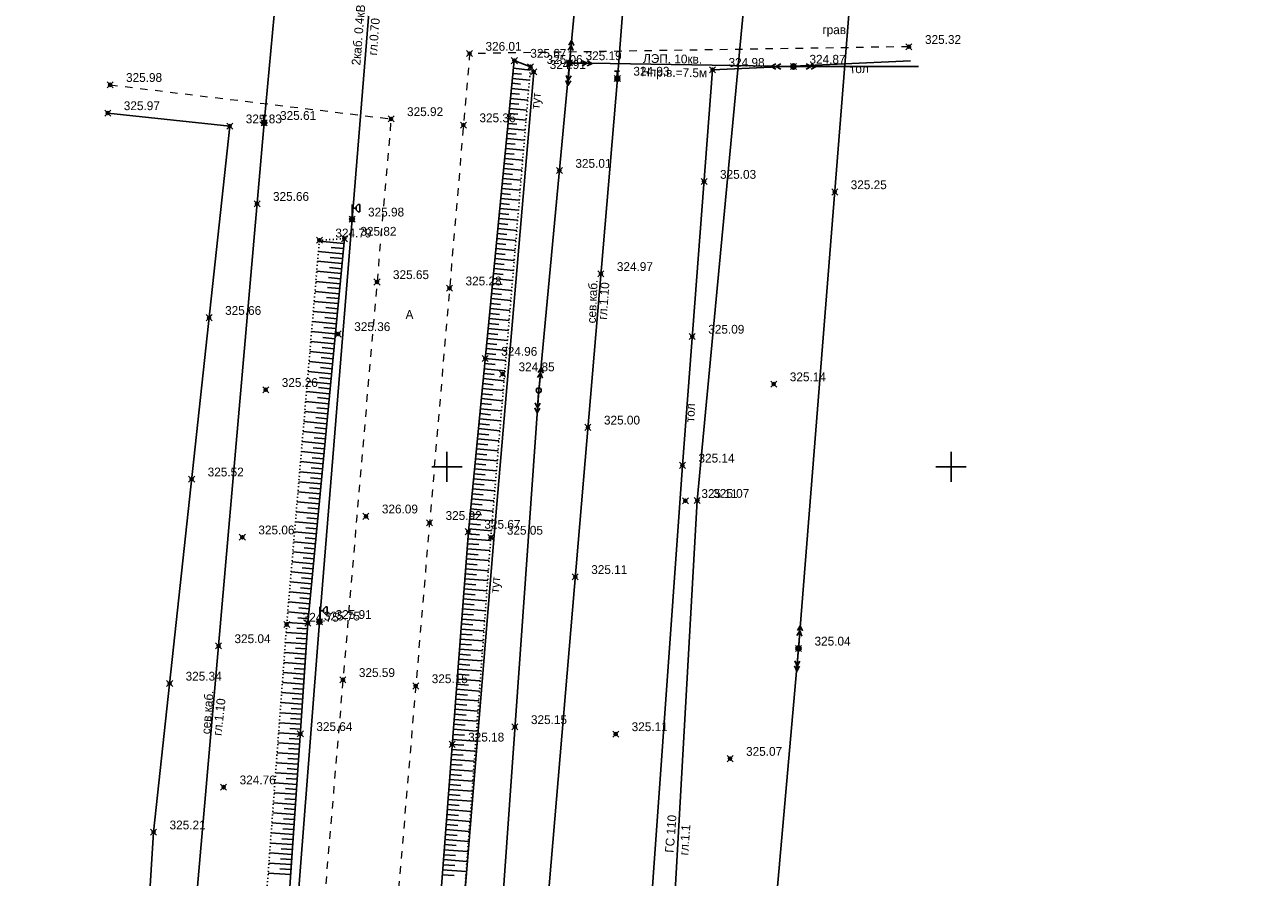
# Model space of a CAD drawing. Header units: metres. Extents: x 703615 to 712205, y 4306166 to 4311183.
# Tile 187 of 256: x 708137 to 708259, y 4308841 to 4308925. Entities that reach past the tile are written whole.
import ezdxf

# ---------------------------------------------------------------- set-up
doc = ezdxf.new("R2010")
doc.units = ezdxf.units.M
doc.header["$LTSCALE"] = 0.5
doc.header["$PDMODE"] = 35
doc.header["$PDSIZE"] = 0.3
for name, pattern in [('Auto_Street_NotBorder_Line_m1', [3, 1.5, -1.5]), ('ДОРОГИ_СТРОЯЩ', [9, 8, -1]), ('Контура низ откосов  Штриховая 0.1-0.5 - - - - - - -', [0.6, 0.1, -0.5])]:
    doc.linetypes.add(name, pattern=pattern)
for name, color, linetype in [('(001) Сетка', 92, 'Continuous'), ('(004) Точки рельефа', 7, 'Continuous'), ('(013) Газ', 30, 'ИК_Газопровод -------г--------'), ('(016) Кабель', 1, 'Continuous'), ('(019) Связь', 3, 'ИК_КАБ_СВЯЗИ'), ('(022) Возд. Линии', 7, 'Continuous'), ('(025) Дорога', 7, 'Continuous'), ('(035) Откосы', 7, 'Continuous'), ('(038) Деревья', 7, 'Continuous'), ('(040) Ограда', 7, 'Continuous')]:
    doc.layers.add(name, color=color, linetype=linetype)
doc.layers.add('AUTO#_ROADS_EXIST_L', color=7, linetype='Continuous', lineweight=15, true_color=0x000000)
doc.styles.add('BM-431', font='txt')
doc.styles.add('D-431', font='txt')
doc.styles.add('S', font='txtwr', dxfattribs={"oblique": 15})
doc.styles.get("Standard").update_dxf_attribs({"font": 'times.ttf'})
doc.linetypes.add('GAZ_VOZDUSH', pattern='A,1,-2,["~",Standard,S=3,R=0,X=-1.5,Y=-1.5],-1,10', length=14)
doc.linetypes.add('ИК_Газопровод -------г--------', pattern='A,9,-0.6,["Г",Standard,S=1.2,R=0,X=0,Y=-0.6],-1.2', length=10.8)
doc.linetypes.add('ИК_КАБ_СВЯЗИ', pattern='A,4,["o",Standard,S=0.5,R=0,X=0,Y=-0.125],4,-2', length=10)
doc.linetypes.add('ИК_Э_КАБ_ВН', pattern='A,8,-2,["<<",Standard,S=1,R=0,X=0,Y=-0.5],8,[">>",Standard,S=1,R=0,X=-1,Y=-0.5],-2', length=20)
doc.linetypes.add('ИК_Э_КАБ_НН', pattern='A,8,-2,["<",Standard,S=1,R=0,X=0,Y=-0.5],8,[">",Standard,S=1,R=0,X=-0.5,Y=-0.5],-2', length=20)
doc.linetypes.add('ОГРАДА_М_1М', pattern='A,2.5,["о",Standard,S=1,R=0,X=0,Y=-0.35],0.5,["0",Standard,S=0.5,R=0,X=-0.3,Y=-0.25],2.5', length=5.5)
doc.linetypes.add('РЯД_ДЕР_ДО4М', pattern='A,0,[133,ltypeshp.shx,S=0.4,R=0,X=0,Y=0],-3', length=3)

# ---------------------------------------------------------------- blocks, each defined once
blk = doc.blocks.new('strela1')
at = {"layer": '(022) Возд. Линии'}
for p, q in [((-2, 0), (-1.5, 0.25)), ((0, 0), (-2, 0)), ((-2, 0), (-1.5, -0.25)), ((-1.5, 0), (-1, 0.25)), ((-1.5, 0), (-1, -0.25))]:
    blk.add_line(p, q, dxfattribs=at)
blk = doc.blocks.new('strela2')
at = {"layer": '(022) Возд. Линии'}
for p, q in [((0, 0), (2, 0)), ((1.5, 0), (1, 0.25)), ((1.5, 0), (1, -0.25)), ((2, 0), (1.5, 0.25)), ((2, 0), (1.5, -0.25))]:
    blk.add_line(p, q, dxfattribs=at)
blk = doc.blocks.new('STOLB')
at = {"layer": '(022) Возд. Линии'}
blk.add_circle((0, 0), 0.25, dxfattribs=at)
blk = doc.blocks.new('*X15')
at = {"color": 0}
for p, q in [((9.5, 5.08), (10.49, 5.08)), ((9.5, 5.07), (10.49, 5.07)), ((9.5, 5.06), (10.49, 5.06)), ((9.5, 5.05), (10.49, 5.05)), ((9.5, 5.04), (10.49, 5.04)), ((9.5, 5.03), (10.49, 5.03)), ((9.5, 5.02), (10.5, 5.02)), ((9.5, 5.01), (10.5, 5.01)), ((9.5, 5), (10.5, 5)), ((9.5, 4.99), (10.5, 4.99)), ((9.5, 4.98), (10.5, 4.98)), ((9.5, 4.97), (10.5, 4.97)), ((9.5, 4.96), (10.49, 4.96)), ((9.5, 4.95), (10.49, 4.95)), ((9.5, 4.94), (10.49, 4.94)), ((9.5, 4.93), (10.49, 4.93)), ((9.5, 4.92), (10.49, 4.92)), ((9.51, 5.12), (10.48, 5.12)), ((9.51, 5.11), (10.48, 5.11)), ((9.51, 5.1), (10.48, 5.1)), ((9.51, 5.09), (10.49, 5.09)), ((9.52, 5.16), (10.47, 5.16)), ((9.52, 5.15), (10.47, 5.15)), ((9.52, 5.14), (10.47, 5.14)), ((9.52, 5.13), (10.48, 5.13)), ((9.53, 5.18), (10.46, 5.18)), ((9.53, 5.17), (10.46, 5.17)), ((9.54, 5.2), (10.45, 5.2)), ((9.54, 5.19), (10.46, 5.19)), ((9.55, 5.22), (10.44, 5.22)), ((9.55, 5.21), (10.45, 5.21)), ((9.56, 5.24), (10.43, 5.24)), ((9.56, 5.23), (10.44, 5.23)), ((9.57, 5.26), (10.42, 5.26)), ((9.57, 5.25), (10.43, 5.25)), ((9.58, 5.27), (10.41, 5.27)), ((9.59, 5.29), (10.4, 5.29)), ((9.59, 5.28), (10.41, 5.28)), ((9.6, 5.3), (10.39, 5.3)), ((9.61, 5.31), (10.38, 5.31)), ((9.62, 5.32), (10.37, 5.32)), ((9.63, 5.33), (10.37, 5.33)), ((9.64, 5.34), (10.36, 5.34)), ((9.65, 5.35), (10.35, 5.35)), ((9.66, 5.36), (10.34, 5.36)), ((9.67, 5.37), (10.32, 5.37)), ((9.68, 5.38), (10.31, 5.38)), ((9.69, 5.39), (10.3, 5.39)), ((9.71, 5.4), (10.29, 5.4)), ((9.72, 5.41), (10.27, 5.41)), ((9.74, 5.42), (10.26, 5.42)), ((9.75, 5.43), (10.24, 5.43)), ((9.77, 5.44), (10.22, 5.44)), ((9.79, 5.45), (10.2, 5.45)), ((9.82, 5.46), (10.18, 5.46)), ((9.85, 5.47), (10.15, 5.47)), ((9.88, 5.48), (10.11, 5.48)), ((9.94, 5.49), (10.05, 5.49)), ((9.5, 4.91), (10.49, 4.91)), ((9.5, 4.9), (10.49, 4.9)), ((9.51, 4.89), (10.49, 4.89)), ((9.51, 4.88), (10.48, 4.88)), ((9.51, 4.87), (10.48, 4.87)), ((9.51, 4.86), (10.48, 4.86)), ((9.52, 4.85), (10.48, 4.85)), ((9.52, 4.84), (10.47, 4.84)), ((9.52, 4.83), (10.47, 4.83)), ((9.53, 4.82), (10.47, 4.82)), ((9.53, 4.81), (10.46, 4.81)), ((9.53, 4.8), (10.46, 4.8)), ((9.54, 4.79), (10.45, 4.79)), ((9.54, 4.78), (10.45, 4.78)), ((9.55, 4.77), (10.44, 4.77)), ((9.55, 4.76), (10.44, 4.76)), ((9.56, 4.75), (10.43, 4.75)), ((9.56, 4.74), (10.43, 4.74)), ((9.57, 4.73), (10.42, 4.73)), ((9.58, 4.72), (10.41, 4.72)), ((9.58, 4.71), (10.41, 4.71)), ((9.59, 4.7), (10.4, 4.7)), ((9.6, 4.69), (10.39, 4.69)), ((9.61, 4.68), (10.39, 4.68)), ((9.61, 4.67), (10.38, 4.67)), ((9.62, 4.66), (10.37, 4.66)), ((9.63, 4.65), (10.36, 4.65)), ((9.64, 4.64), (10.35, 4.64)), ((9.65, 4.63), (10.34, 4.63)), ((9.66, 4.62), (10.33, 4.62)), ((9.67, 4.61), (10.32, 4.61)), ((9.69, 4.6), (10.31, 4.6)), ((9.7, 4.59), (10.29, 4.59)), ((9.71, 4.58), (10.28, 4.58)), ((9.73, 4.57), (10.26, 4.57)), ((9.75, 4.56), (10.25, 4.56)), ((9.76, 4.55), (10.23, 4.55)), ((9.78, 4.54), (10.21, 4.54)), ((9.81, 4.53), (10.18, 4.53)), ((9.83, 4.52), (10.16, 4.52)), ((9.87, 4.51), (10.12, 4.51)), ((9.91, 4.5), (10.08, 4.5))]:
    blk.add_line(p, q, dxfattribs=at)
blk = doc.blocks.new('I01070')
at = {"color": 0}
blk.add_circle((0.05, 0.03), 0.5, dxfattribs=at)
blk.add_blockref('*X15', (-9.95, -4.96), dxfattribs=at)
blk = doc.blocks.new('I0195')
at = {"layer": '(016) Кабель', "color": 0, "linetype": 'ИК_Э_КАБ_ВН'}
for p, q in [((-0.275, 0.74), (0.225, 0.74)), ((-0.025, 0.24), (-0.025, 0.74))]:
    blk.add_line(p, q, dxfattribs=at)
at = {"layer": '(016) Кабель', "color": 0, "linetype": 'ИК_Э_КАБ_ВН', "xscale": 0.5, "yscale": 0.5, "zscale": 0.5}
blk.add_blockref('I01070', (-0.025, -0.01), dxfattribs=at)
blk = doc.blocks.new('U1111')
for p, q in [((0.1, 0.45), (0.1, 2.95)), ((1.28934, 2.95), (0.85, 2.51066)), ((0.85, 2.51066), (0.85, 1.88934)), ((1.6, 2.95), (1.28934, 2.95)), ((1.6, 2.95), (1.6, 1.45)), ((0, 0.05), (0.1, 0.05)), ((0, -0.05), (0, 0.05)), ((0.1, 2.2), (0.85, 2.2)), ((0.1, 0.05), (0.1, -0.05)), ((0.85, 1.88934), (1.28934, 1.45)), ((1.28934, 1.45), (1.6, 1.45)), ((0.1, -0.05), (0, -0.05))]:
    blk.add_line(p, q)
blk.add_lwpolyline([(0.55, 0), (0.3, 0.433013), (-0.2, 0.433013), (-0.45, 0), (-0.2, -0.433013), (0.3, -0.433013)], close=True)
at = {"color": 4, "style": 'S', "oblique": 15}
blk.add_attdef('Z', (1.142936, -1.391276), '', height=2, dxfattribs=at)
blk = doc.blocks.new('Setka')
at = {"layer": '(001) Сетка'}
for p, q in [((0, 1.5), (0, -1.5)), ((-1.5, 0), (1.5, 0))]:
    blk.add_line(p, q, dxfattribs=at)

msp = doc.modelspace()

# ---------------------------------------------------------------- linework, layer by layer
at = {"layer": '(013) Газ', "linetype": 'GAZ_VOZDUSH', "elevation": 325.11, "flags": 128}
msp.add_lwpolyline([(708230.07, 4309915.55), (708237.06, 4309914.63), (708237.8, 4309906.21), (708237.95, 4309892.64), (708271.63, 4309889.79), (708271.63, 4309889.79), (708293.17, 4309888.33), (708284.48, 4309721.93), (708278.28, 4309632.42), (708278.09, 4309626), (708267.1, 4309554.46), (708203.29, 4308878.05), (708188.65, 4308618.68), (708188.65, 4308585.68)], dxfattribs=at)
at = {"layer": '(016) Кабель', "linetype": 'ИК_Э_КАБ_НН', "elevation": 325.95, "flags": 128}
msp.add_lwpolyline([(708148.16, 4308651.7), (708151.5, 4308692.41), (708155.95, 4308744.12), (708160.09, 4308792.08), (708165.82, 4308866.03), (708169.05, 4308905.96), (708172.4, 4308947.61), (708175.76, 4308988.14), (708178.98, 4309025.59), (708182.2, 4309063.2), (708185.81, 4309103.87), (708189.13, 4309144.32), (708192.28, 4309183.21), (708195.86, 4309224.8), (708198.74, 4309260.8), (708202.87, 4309309.74), (708206.45, 4309354.35), (708209.62, 4309392.71), (708214, 4309431.24), (708217.89, 4309470.55), (708222.29, 4309519.97), (708227.65, 4309584.99), (708230.7, 4309620.04), (708233.6, 4309650.66), (708236.61, 4309686.64), (708239.92, 4309725.26), (708242.96, 4309758.87), (708245.88, 4309791.49), (708249.04, 4309830.22), (708251.64, 4309862.09), (708254.55, 4309895.44), (708258.53, 4309939.87), (708262.1, 4309983.75), (708265.01, 4310017.02), (708267.69, 4310050.03), (708270.44, 4310083.37), (708274.29, 4310124.62), (708277.62, 4310164.75), (708280.24, 4310192.85), (708282.13, 4310214.07), (708285.19, 4310249.54), (708287.52, 4310279.26), (708289.72, 4310303.87), (708292.58, 4310337.27), (708295.61, 4310373.42), (708298.17, 4310403.78), (708301.1, 4310436.1), (708303.91, 4310468.22), (708306.25, 4310494.56), (708309.27, 4310529.23), (708312.33, 4310564.7), (708314.66, 4310594.42), (708316.85, 4310619.03), (708319.71, 4310652.44), (708322.75, 4310688.58), (708325.31, 4310718.94), (708328.24, 4310751.26), (708331.05, 4310783.38), (708331.61, 4310789.72), (708333.7, 4310812.99), (708337.04, 4310851.18), (708340.04, 4310884.75)], dxfattribs=at)
at = {"layer": '(019) Связь', "flags": 128}
for points, elevation in [([(708317.15, 4310791), (708301.02, 4310609.69), (708256.74, 4310111.97), (708241.57, 4309932.29), (708189.21, 4309312.33), (708166.33, 4308981.07), (708160.32, 4308915.54), (708146.62, 4308758.23), (708137.03, 4308632.5), (708137.03, 4308632.5), (708137.03, 4308632.5), (708136.9, 4308567.22), (708136.89, 4308563.9)], 324.81), ([(708153.01, 4308571.82), (708156.99, 4308609.51), (708156.99, 4308609.51), (708174.15, 4308666.96), (708174.32, 4308670.73), (708195.36, 4308919.93), (708204.07, 4309029.86), (708218.91, 4309205.25), (708226.16, 4309224.91), (708236.6, 4309425.45), (708237.56, 4309445.94), (708241.53, 4309518.71), (708251.54, 4309611.08), (708253.16, 4309631.29), (708257.43, 4309700.42), (708258.88, 4309712.26), (708269.33, 4309836.62), (708270.39, 4309849.38), (708278.27, 4309932.28), (708280.62, 4309944.7), (708295.32, 4310108.26), (708303.77, 4310173.62), (708303.35, 4310191.01), (708305.19, 4310238.89), (708306.7, 4310249.89), (708308.61, 4310273.09), (708309.89, 4310281.81), (708320.55, 4310401.57), (708321.59, 4310412.94), (708336.89, 4310582.46), (708345.29, 4310694.49), (708346.98, 4310695.56), (708355.08, 4310696.93), (708358.13, 4310696.44)], 325.73)]:
    msp.add_lwpolyline(points, dxfattribs=dict(at, elevation=elevation))
at = {"layer": '(022) Возд. Линии', "flags": 128}
for points, elevation in [([(708173.51, 4308716.07), (708180.43, 4308788.09), (708187.56, 4308888.99), (708190.62, 4308921.47), (708195.78, 4308976.19), (708203.64, 4309069.96), (708211.44, 4309164.29), (708218.6, 4309250.65), (708219.25, 4309256.07), (708222.24, 4309295.89), (708225.83, 4309339.6), (708227.55, 4309406.95), (708237.81, 4309505.38), (708242.3, 4309555.66), (708248.42, 4309625.62), (708247.86, 4309642.82), (708189.32, 4309635.6)], -1.64), ([(708193.11, 4309415.99), (708231.85, 4309412.41), (708252.43, 4309429.3), (708256.6, 4309394.68), (708250.05, 4309317.14), (708243.4, 4309234.8), (708236.64, 4309154.46), (708229.09, 4309058.79), (708221.04, 4308960.49), (708213.33, 4308863.39), (708205.92, 4308779.39), (708198.54, 4308684.64), (708194.36, 4308635.49), (708189.11, 4308573.79)], 325.9), ([(708190.62, 4308921.47), (708212.83, 4308921.12), (708225.24, 4308921.12)], -1.64)]:
    msp.add_lwpolyline(points, dxfattribs=dict(at, elevation=elevation))
at = {"layer": '(035) Откосы'}
for p, q in [((708185.06, 4308920.94, 325.67), (708186.72, 4308920.77, 325.67)), ((708184.92, 4308919.45, 325.67), (708185.76, 4308919.36, 325.67)), ((708184.97, 4308919.94, 325.67), (708186.64, 4308919.78, 325.67)), ((708185.02, 4308920.44, 325.67), (708185.85, 4308920.36, 325.67)), ((708184.82, 4308918.45, 325.67), (708185.67, 4308918.37, 325.67)), ((708184.87, 4308918.95, 325.67), (708186.56, 4308918.78, 325.67)), ((708184.73, 4308917.46, 325.67), (708185.58, 4308917.38, 325.67)), ((708184.77, 4308917.96, 325.67), (708186.47, 4308917.79, 325.67)), ((708184.58, 4308915.97, 325.67), (708186.31, 4308915.8, 325.67)), ((708184.63, 4308916.47, 325.67), (708185.49, 4308916.38, 325.67)), ((708184.68, 4308916.96, 325.67), (708186.39, 4308916.8, 325.67)), ((708184.48, 4308914.98, 325.67), (708186.22, 4308914.81, 325.67)), ((708184.53, 4308915.47, 325.67), (708185.4, 4308915.39, 325.67)), ((708184.34, 4308913.49, 325.67), (708185.22, 4308913.4, 325.67)), ((708184.39, 4308913.98, 325.67), (708186.14, 4308913.81, 325.67)), ((708184.43, 4308914.48, 325.67), (708185.31, 4308914.4, 325.67)), ((708184.24, 4308912.49, 325.67), (708185.13, 4308912.41, 325.67)), ((708184.29, 4308912.99, 325.67), (708186.05, 4308912.82, 325.67)), ((708184.1, 4308911.01, 325.67), (708185.89, 4308910.83, 325.67)), ((708184.14, 4308911.5, 325.67), (708185.04, 4308911.41, 325.67)), ((708184.19, 4308912, 325.67), (708185.97, 4308911.82, 325.67)), ((708184, 4308910.01, 325.67), (708185.8, 4308909.84, 325.67)), ((708184.05, 4308910.51, 325.67), (708184.95, 4308910.42, 325.67)), ((708183.85, 4308908.52, 325.67), (708184.76, 4308908.43, 325.67)), ((708183.9, 4308909.02, 325.67), (708185.72, 4308908.84, 325.67)), ((708183.95, 4308909.52, 325.67), (708184.86, 4308909.43, 325.67)), ((708183.76, 4308907.53, 325.67), (708184.67, 4308907.44, 325.67)), ((708183.8, 4308908.03, 325.67), (708185.63, 4308907.85, 325.67)), ((708183.61, 4308906.04, 325.67), (708185.47, 4308905.86, 325.67)), ((708183.66, 4308906.54, 325.67), (708184.58, 4308906.45, 325.67)), ((708183.71, 4308907.03, 325.67), (708185.55, 4308906.85, 325.67)), ((708183.51, 4308905.05, 325.67), (708185.38, 4308904.86, 325.67)), ((708183.56, 4308905.54, 325.67), (708184.49, 4308905.45, 325.67)), ((708165.79, 4308903.78), (708168.23, 4308903.55)), ((708183.37, 4308903.56, 325.67), (708184.31, 4308903.47, 325.67)), ((708183.42, 4308904.05, 325.67), (708185.3, 4308903.87, 325.67)), ((708183.47, 4308904.55, 325.67), (708184.4, 4308904.46, 325.67)), ((708165.71, 4308902.78), (708168.14, 4308902.55)), ((708166.97, 4308903.16), (708168.19, 4308903.05)), ((708183.27, 4308902.56, 325.67), (708184.22, 4308902.47, 325.67)), ((708183.32, 4308903.06, 325.67), (708185.22, 4308902.88, 325.67)), ((708165.62, 4308901.79), (708168.04, 4308901.56)), ((708166.79, 4308901.18), (708168, 4308901.06)), ((708166.88, 4308902.17), (708168.09, 4308902.06)), ((708183.13, 4308901.07, 325.67), (708185.05, 4308900.89, 325.67)), ((708183.17, 4308901.57, 325.67), (708184.13, 4308901.48, 325.67)), ((708183.22, 4308902.07, 325.67), (708185.13, 4308901.88, 325.67)), ((708165.45, 4308899.8), (708167.86, 4308899.57)), ((708165.54, 4308900.8), (708167.95, 4308900.57)), ((708166.7, 4308900.18), (708167.9, 4308900.07)), ((708183.03, 4308900.08, 325.67), (708184.96, 4308899.89, 325.67)), ((708183.08, 4308900.58, 325.67), (708184.04, 4308900.48, 325.67)), ((708165.37, 4308898.81), (708167.76, 4308898.58)), ((708166.61, 4308899.19), (708167.81, 4308899.08)), ((708182.88, 4308898.59, 325.67), (708183.86, 4308898.5, 325.67)), ((708182.93, 4308899.09, 325.67), (708184.88, 4308898.9, 325.67)), ((708182.98, 4308899.59, 325.67), (708183.95, 4308899.49, 325.67)), ((708165.28, 4308897.81), (708167.67, 4308897.59)), ((708166.52, 4308898.2), (708167.72, 4308898.09)), ((708182.79, 4308897.6, 325.67), (708183.77, 4308897.5, 325.67)), ((708182.84, 4308898.1, 325.67), (708184.8, 4308897.9, 325.67)), ((708165.2, 4308896.82), (708167.57, 4308896.6)), ((708166.34, 4308896.21), (708167.53, 4308896.1)), ((708166.43, 4308897.21), (708167.62, 4308897.09)), ((708182.64, 4308896.11, 325.67), (708184.63, 4308895.92, 325.67)), ((708182.69, 4308896.61, 325.67), (708183.68, 4308896.51, 325.67)), ((708182.74, 4308897.1, 325.67), (708184.71, 4308896.91, 325.67)), ((708165.12, 4308895.83), (708167.48, 4308895.6)), ((708166.25, 4308895.22), (708167.43, 4308895.11)), ((708182.55, 4308895.12, 325.67), (708184.55, 4308894.92, 325.67)), ((708182.59, 4308895.61, 325.67), (708183.59, 4308895.52, 325.67)), ((708164.95, 4308893.84), (708167.29, 4308893.62)), ((708165.03, 4308894.83), (708167.39, 4308894.61)), ((708166.16, 4308894.23), (708167.34, 4308894.11)), ((708182.4, 4308893.63, 325.67), (708183.41, 4308893.53, 325.67)), ((708182.45, 4308894.12, 325.67), (708184.46, 4308893.93, 325.67)), ((708182.5, 4308894.62, 325.67), (708183.5, 4308894.52, 325.67)), ((708164.86, 4308892.85), (708167.2, 4308892.62)), ((708166.08, 4308893.23), (708167.25, 4308893.12)), ((708182.3, 4308892.63, 325.67), (708183.32, 4308892.54, 325.67)), ((708182.35, 4308893.13, 325.67), (708184.38, 4308892.93, 325.67)), ((708164.78, 4308891.85), (708167.1, 4308891.63)), ((708165.9, 4308891.25), (708167.06, 4308891.14)), ((708165.99, 4308892.24), (708167.15, 4308892.13)), ((708182.21, 4308891.64, 325.67), (708183.23, 4308891.54, 325.67)), ((708182.25, 4308892.14, 325.67), (708184.29, 4308891.94, 325.67)), ((708164.69, 4308890.86), (708167.01, 4308890.64)), ((708165.81, 4308890.25), (708166.96, 4308890.14)), ((708182.06, 4308890.15, 325.67), (708184.13, 4308889.95, 325.67)), ((708182.11, 4308890.65, 325.67), (708183.14, 4308890.55, 325.67)), ((708182.16, 4308891.14, 325.67), (708184.21, 4308890.94, 325.67)), ((708164.53, 4308888.87), (708166.82, 4308888.65)), ((708164.61, 4308889.86), (708166.92, 4308889.65)), ((708165.72, 4308889.26), (708166.87, 4308889.15)), ((708181.96, 4308889.16, 325.67), (708184.04, 4308888.96, 325.67)), ((708182.01, 4308889.66, 325.67), (708183.05, 4308889.55, 325.67)), ((708164.44, 4308887.88), (708166.73, 4308887.66)), ((708165.63, 4308888.27), (708166.78, 4308888.16)), ((708181.82, 4308887.67, 325.67), (708182.87, 4308887.57, 325.67)), ((708181.87, 4308888.17, 325.67), (708183.96, 4308887.96, 325.67)), ((708181.92, 4308888.66, 325.67), (708182.96, 4308888.56, 325.67)), ((708164.36, 4308886.88), (708166.63, 4308886.67)), ((708165.45, 4308886.28), (708166.59, 4308886.17)), ((708165.54, 4308887.27), (708166.68, 4308887.16)), ((708181.72, 4308886.68, 325.67), (708182.78, 4308886.57, 325.67)), ((708181.77, 4308887.17, 325.67), (708183.87, 4308886.97, 325.67)), ((708164.27, 4308885.89), (708166.54, 4308885.68)), ((708165.36, 4308885.29), (708166.49, 4308885.18)), ((708181.58, 4308885.19, 325.67), (708183.71, 4308884.98, 325.67)), ((708181.62, 4308885.68, 325.67), (708182.69, 4308885.58, 325.67)), ((708181.67, 4308886.18, 325.67), (708183.79, 4308885.97, 325.67)), ((708164.1, 4308883.9), (708166.35, 4308883.69)), ((708164.19, 4308884.9), (708166.45, 4308884.68)), ((708165.27, 4308884.29), (708166.4, 4308884.19)), ((708181.48, 4308884.19, 325.67), (708183.62, 4308883.98, 325.67)), ((708181.53, 4308884.69, 325.67), (708182.6, 4308884.59, 325.67)), ((708164.02, 4308882.91), (708166.26, 4308882.7)), ((708165.18, 4308883.3), (708166.3, 4308883.19)), ((708181.33, 4308882.7, 325.67), (708182.42, 4308882.6, 325.67)), ((708181.38, 4308883.2, 325.67), (708183.54, 4308882.99, 325.67)), ((708181.43, 4308883.7, 325.67), (708182.51, 4308883.59, 325.67)), ((708163.93, 4308881.92), (708166.16, 4308881.7)), ((708165.09, 4308882.31), (708166.21, 4308882.2)), ((708181.24, 4308881.71, 325.67), (708182.33, 4308881.6, 325.67)), ((708181.29, 4308882.21, 325.67), (708183.46, 4308882, 325.67)), ((708163.85, 4308880.92), (708166.07, 4308880.71)), ((708164.92, 4308880.32), (708166.02, 4308880.21)), ((708165, 4308881.31), (708166.12, 4308881.21)), ((708181.09, 4308880.22, 325.67), (708183.29, 4308880.01, 325.67)), ((708181.14, 4308880.72, 325.67), (708182.24, 4308880.61, 325.67)), ((708181.19, 4308881.21, 325.67), (708183.37, 4308881, 325.67)), ((708163.68, 4308878.93), (708165.88, 4308878.73)), ((708163.77, 4308879.93), (708165.98, 4308879.72)), ((708164.83, 4308879.33), (708165.93, 4308879.22)), ((708181, 4308879.23, 325.67), (708183.2, 4308879.01, 325.67)), ((708181.04, 4308879.73, 325.67), (708182.14, 4308879.62, 325.67)), ((708163.6, 4308877.94), (708165.79, 4308877.73)), ((708164.74, 4308878.33), (708165.83, 4308878.23)), ((708180.85, 4308877.74, 325.67), (708181.96, 4308877.63, 325.67)), ((708180.9, 4308878.24, 325.67), (708183.12, 4308878.02, 325.67)), ((708180.95, 4308878.73, 325.67), (708182.05, 4308878.62, 325.67)), ((708163.51, 4308876.95), (708165.69, 4308876.74)), ((708164.65, 4308877.34), (708165.74, 4308877.24)), ((708180.75, 4308876.75, 325.67), (708181.87, 4308876.64, 325.67)), ((708180.8, 4308877.24, 325.67), (708183.04, 4308877.02, 325.67)), ((708163.43, 4308875.95), (708165.6, 4308875.75)), ((708164.47, 4308875.35), (708165.55, 4308875.25)), ((708164.56, 4308876.35), (708165.65, 4308876.24)), ((708180.61, 4308875.26, 325.67), (708182.87, 4308875.04, 325.67)), ((708180.66, 4308875.75, 325.67), (708181.78, 4308875.64, 325.67)), ((708180.7, 4308876.25, 325.67), (708182.95, 4308876.03, 325.67)), ((708163.34, 4308874.96), (708165.51, 4308874.75)), ((708164.38, 4308874.36), (708165.46, 4308874.26)), ((708180.53, 4308874.26, 325.67), (708182.79, 4308874.09, 325.67)), ((708180.56, 4308874.76, 325.67), (708181.7, 4308874.67, 325.67)), ((708163.18, 4308872.97), (708165.32, 4308872.77)), ((708163.26, 4308873.97), (708165.41, 4308873.76)), ((708164.29, 4308873.37), (708165.36, 4308873.27)), ((708180.41, 4308872.77, 325.67), (708181.55, 4308872.68, 325.67)), ((708180.45, 4308873.27, 325.67), (708182.72, 4308873.09, 325.67)), ((708180.49, 4308873.76, 325.67), (708181.62, 4308873.68, 325.67)), ((708163.09, 4308871.98), (708165.22, 4308871.78)), ((708164.2, 4308872.37), (708165.27, 4308872.27)), ((708180.34, 4308871.77, 325.67), (708181.47, 4308871.69, 325.67)), ((708180.37, 4308872.27, 325.67), (708182.65, 4308872.1, 325.67)), ((708163.01, 4308870.98), (708165.13, 4308870.78)), ((708164.02, 4308870.39), (708165.08, 4308870.29)), ((708164.11, 4308871.38), (708165.18, 4308871.28)), ((708180.22, 4308870.28, 325.67), (708182.5, 4308870.11, 325.67)), ((708180.26, 4308870.78, 325.67), (708181.4, 4308870.69, 325.67)), ((708180.3, 4308871.28, 325.67), (708182.57, 4308871.1, 325.67)), ((708162.92, 4308869.99), (708165.04, 4308869.79)), ((708163.93, 4308869.39), (708164.99, 4308869.29)), ((708180.15, 4308869.29, 325.67), (708182.42, 4308869.11, 325.67)), ((708180.18, 4308869.79, 325.67), (708181.32, 4308869.7, 325.67)), ((708162.75, 4308868), (708164.85, 4308867.8)), ((708162.84, 4308869), (708164.94, 4308868.8)), ((708163.85, 4308868.4), (708164.89, 4308868.3)), ((708180.07, 4308868.29, 325.67), (708182.35, 4308868.12, 325.67)), ((708180.11, 4308868.79, 325.67), (708181.25, 4308868.7, 325.67)), ((708162.67, 4308867.01), (708164.75, 4308866.81)), ((708163.76, 4308867.41), (708164.8, 4308867.31)), ((708179.96, 4308866.8, 325.67), (708181.1, 4308866.71, 325.67)), ((708180, 4308867.3, 325.67), (708182.28, 4308867.12, 325.67)), ((708180.03, 4308867.8, 325.67), (708181.17, 4308867.71, 325.67)), ((708162.58, 4308865.96), (708164.66, 4308865.82)), ((708163.58, 4308865.39), (708164.63, 4308865.32)), ((708163.67, 4308866.41), (708164.71, 4308866.32)), ((708179.88, 4308865.81, 325.67), (708181.02, 4308865.72, 325.67)), ((708179.92, 4308866.3, 325.67), (708182.2, 4308866.13, 325.67)), ((708162.5, 4308864.97), (708164.59, 4308864.82)), ((708163.51, 4308864.4), (708164.56, 4308864.33)), ((708179.77, 4308864.31, 325.67), (708182.06, 4308864.14, 325.67)), ((708179.81, 4308864.81, 325.67), (708180.95, 4308864.72, 325.67)), ((708179.84, 4308865.31, 325.67), (708182.13, 4308865.13, 325.67)), ((708162.36, 4308862.98), (708164.46, 4308862.83)), ((708162.43, 4308863.97), (708164.52, 4308863.83)), ((708163.44, 4308863.4), (708164.49, 4308863.33)), ((708179.69, 4308863.32, 325.67), (708181.98, 4308863.14, 325.67)), ((708179.73, 4308863.82, 325.67), (708180.88, 4308863.73, 325.67)), ((708162.28, 4308861.98), (708164.39, 4308861.84)), ((708163.37, 4308862.41), (708164.42, 4308862.34)), ((708179.58, 4308861.83, 325.67), (708180.73, 4308861.74, 325.67)), ((708179.62, 4308862.32, 325.67), (708181.91, 4308862.15, 325.67)), ((708179.65, 4308862.82, 325.67), (708180.8, 4308862.73, 325.67)), ((708162.21, 4308860.99), (708164.32, 4308860.84)), ((708163.3, 4308861.41), (708164.35, 4308861.34)), ((708179.5, 4308860.83, 325.67), (708180.65, 4308860.74, 325.67)), ((708179.54, 4308861.33, 325.67), (708181.84, 4308861.15, 325.67)), ((708162.13, 4308859.99), (708164.25, 4308859.85)), ((708163.16, 4308859.42), (708164.22, 4308859.35)), ((708163.23, 4308860.42), (708164.29, 4308860.35)), ((708179.39, 4308859.34, 325.67), (708181.69, 4308859.16, 325.67)), ((708179.43, 4308859.84, 325.67), (708180.58, 4308859.75, 325.67)), ((708179.47, 4308860.33, 325.67), (708181.76, 4308860.16, 325.67)), ((708161.99, 4308858.01), (708164.11, 4308857.86)), ((708162.06, 4308859), (708164.18, 4308858.85)), ((708163.09, 4308858.43), (708164.15, 4308858.36)), ((708179.31, 4308858.34, 325.67), (708181.62, 4308858.17, 325.67)), ((708179.35, 4308858.84, 325.67), (708180.5, 4308858.75, 325.67)), ((708161.91, 4308857.01), (708164.05, 4308856.86)), ((708163.01, 4308857.44), (708164.08, 4308857.36)), ((708179.2, 4308856.85, 325.67), (708180.35, 4308856.76, 325.67)), ((708179.24, 4308857.35, 325.67), (708181.54, 4308857.17, 325.67)), ((708179.28, 4308857.85, 325.67), (708180.43, 4308857.76, 325.67)), ((708161.84, 4308856.02), (708163.98, 4308855.87)), ((708162.94, 4308856.44), (708164.01, 4308856.37)), ((708179.12, 4308855.86, 325.67), (708180.28, 4308855.77, 325.67)), ((708179.16, 4308856.35, 325.67), (708181.47, 4308856.18, 325.67)), ((708161.76, 4308855.02), (708163.91, 4308854.88)), ((708162.8, 4308854.45), (708163.88, 4308854.38)), ((708162.87, 4308855.45), (708163.94, 4308855.37)), ((708179.01, 4308854.36, 325.67), (708181.32, 4308854.19, 325.67)), ((708179.05, 4308854.86, 325.67), (708180.2, 4308854.77, 325.67)), ((708179.09, 4308855.36, 325.67), (708181.39, 4308855.18, 325.67)), ((708161.69, 4308854.03), (708163.84, 4308853.88)), ((708162.73, 4308853.46), (708163.81, 4308853.38)), ((708178.94, 4308853.37, 325.67), (708181.25, 4308853.19, 325.67)), ((708178.97, 4308853.87, 325.67), (708180.13, 4308853.78, 325.67)), ((708161.54, 4308852.04), (708163.71, 4308851.89)), ((708161.62, 4308853.03), (708163.77, 4308852.89)), ((708162.66, 4308852.46), (708163.74, 4308852.39)), ((708178.82, 4308851.88, 325.67), (708179.98, 4308851.79, 325.67)), ((708178.86, 4308852.38, 325.67), (708181.17, 4308852.2, 325.67)), ((708178.9, 4308852.87, 325.67), (708180.05, 4308852.78, 325.67)), ((708161.47, 4308851.04), (708163.64, 4308850.9)), ((708162.59, 4308851.47), (708163.67, 4308851.39)), ((708178.75, 4308850.88, 325.67), (708179.9, 4308850.79, 325.67)), ((708178.78, 4308851.38, 325.67), (708181.1, 4308851.2, 325.67)), ((708161.39, 4308850.05), (708163.57, 4308849.9)), ((708162.45, 4308849.48), (708163.54, 4308849.4)), ((708162.52, 4308850.47), (708163.6, 4308850.4)), ((708178.67, 4308849.89, 325.67), (708179.83, 4308849.8, 325.67)), ((708178.71, 4308850.39, 325.67), (708181.03, 4308850.21, 325.67)), ((708161.32, 4308849.06), (708163.5, 4308848.91)), ((708162.37, 4308848.48), (708163.47, 4308848.41)), ((708178.56, 4308848.4, 325.67), (708180.88, 4308848.22, 325.67)), ((708178.59, 4308848.89, 325.67), (708179.76, 4308848.8, 325.67)), ((708178.63, 4308849.39, 325.67), (708180.95, 4308849.21, 325.67)), ((708161.17, 4308847.07), (708163.36, 4308846.92)), ((708161.25, 4308848.06), (708163.43, 4308847.91)), ((708162.3, 4308847.49), (708163.4, 4308847.41)), ((708178.48, 4308847.4, 325.67), (708180.81, 4308847.22, 325.67)), ((708178.52, 4308847.9, 325.67), (708179.68, 4308847.81, 325.67)), ((708161.1, 4308846.07), (708163.3, 4308845.92)), ((708162.23, 4308846.49), (708163.33, 4308846.42)), ((708178.37, 4308845.91, 325.67), (708179.53, 4308845.82, 325.67)), ((708178.41, 4308846.41, 325.67), (708180.73, 4308846.23, 325.67)), ((708178.44, 4308846.9, 325.67), (708179.61, 4308846.81, 325.67)), ((708161.02, 4308845.08), (708163.23, 4308844.93)), ((708162.09, 4308844.5), (708163.19, 4308844.43)), ((708162.16, 4308845.5), (708163.26, 4308845.42)), ((708178.29, 4308844.91, 325.67), (708179.46, 4308844.83, 325.67)), ((708178.33, 4308845.41, 325.67), (708180.66, 4308845.23, 325.67)), ((708160.95, 4308844.08), (708163.16, 4308843.93)), ((708162.02, 4308843.51), (708163.13, 4308843.43)), ((708178.18, 4308843.42, 325.67), (708180.51, 4308843.24, 325.67)), ((708178.22, 4308843.92, 325.67), (708179.38, 4308843.83, 325.67)), ((708178.25, 4308844.42, 325.67), (708180.59, 4308844.24, 325.67)), ((708160.8, 4308842.09), (708163.02, 4308841.94)), ((708160.87, 4308843.09), (708163.09, 4308842.94)), ((708161.95, 4308842.51), (708163.06, 4308842.44)), ((708178.1, 4308842.43, 325.67), (708180.44, 4308842.25, 325.67)), ((708178.14, 4308842.92, 325.67), (708179.31, 4308842.84, 325.67)), ((708160.73, 4308841.1), (708162.96, 4308840.95)), ((708161.88, 4308841.52), (708162.99, 4308841.44)), ((708177.99, 4308840.93, 325.67), (708179.16, 4308840.85, 325.67)), ((708178.03, 4308841.43, 325.67), (708180.37, 4308841.25, 325.67)), ((708178.06, 4308841.93, 325.67), (708179.23, 4308841.84, 325.67))]:
    msp.add_line(p, q, dxfattribs=at)
at = {"layer": '(035) Откосы', "elevation": 325.67, "flags": 128}
msp.add_lwpolyline([(708176.62, 4308790.6), (708174.1, 4308789.84), (708180.58, 4308874.97), (708185.14, 4308921.7), (708186.75, 4308921.1)], dxfattribs=at)
at = {"layer": '(035) Откосы', "linetype": 'Контура низ откосов  Штриховая 0.1-0.5 - - - - - - -', "elevation": 324.86}
msp.add_lwpolyline([(708176.62, 4308790.6), (708182.81, 4308874.39), (708186.75, 4308921.1)], dxfattribs=at)
at = {"layer": '(035) Откосы', "linetype": 'Контура низ откосов  Штриховая 0.1-0.5 - - - - - - -'}
msp.add_lwpolyline([(708168.28, 4308904.04), (708165.8, 4308903.88), (708162.56, 4308865.76), (708160.26, 4308834.9), (708156.63, 4308790.14), (708154.24, 4308766.3), (708153.01, 4308761.92), (708152.35, 4308758.69), (708153.65, 4308758.18)], dxfattribs=at)
at = {"layer": '(035) Откосы', "flags": 128}
msp.add_lwpolyline([(708153.65, 4308758.18), (708155.59, 4308761.1), (708156.62, 4308765.63), (708159.79, 4308789.75), (708162.64, 4308836.34), (708164.67, 4308865.88), (708168.28, 4308904.04)], dxfattribs=at)
at = {"layer": '(038) Деревья', "color": 0, "linetype": 'РЯД_ДЕР_ДО4М', "flags": 128}
msp.add_lwpolyline([(708224.45, 4308921.68), (708204.81, 4308920.8), (708201.82, 4308881.55), (708195.01, 4308785.92), (708208.37, 4308784.97)], dxfattribs=at)
at = {"layer": '(038) Деревья', "color": 0, "linetype": 'РЯД_ДЕР_ДО4М', "elevation": 325.68, "flags": 128}
msp.add_lwpolyline([(708175.96, 4308786.91), (708183.06, 4308873.84), (708187.06, 4308920.58)], dxfattribs=at)
at = {"layer": '(040) Ограда', "linetype": 'ОГРАДА_М_1М', "elevation": 325.6, "flags": 128}
msp.add_lwpolyline([(708144.81, 4308916.5), (708156.91, 4308915.2), (708149.35, 4308845.15), (708143.95, 4308758.13), (708128.6, 4308759.26)], dxfattribs=at)
at = {"color": 0, "linetype": 'ByBlock', "lineweight": -2, "transparency": 16777216}
for p in [(708224.29, 4308923.08, 325.32), (708180.7, 4308922.4, 326.01), (708185.14, 4308921.7, 325.67), (708186.75, 4308921.1, 325.06), (708187.06, 4308920.58, 324.91), (708190.62, 4308921.47, 325.19), (708204.81, 4308920.8, 324.98), (708212.83, 4308921.12, 324.87), (708145.04, 4308919.3, 325.98), (708195.36, 4308919.93, 324.93), (708144.81, 4308916.5, 325.97), (708160.32, 4308915.54, 325.61), (708172.91, 4308915.92, 325.92), (708156.91, 4308915.2, 325.83), (708180.09, 4308915.3, 325.36), (708189.62, 4308910.79, 325.01), (708203.96, 4308909.7, 325.03), (708216.93, 4308908.67, 325.25), (708159.62, 4308907.5, 325.66), (708169.05, 4308905.96, 325.98), (708165.8, 4308903.88, 324.79), (708168.28, 4308904.04, 325.82), (708171.52, 4308899.74, 325.65), (708193.73, 4308900.55, 324.97), (708178.71, 4308899.12, 325.28), (708154.86, 4308896.2, 325.66), (708167.67, 4308894.58, 325.36), (708202.79, 4308894.32, 325.09), (708182.25, 4308892.14, 324.96), (708183.98, 4308890.6, 324.85), (708160.48, 4308889.05, 325.26), (708210.88, 4308889.61, 325.14), (708192.44, 4308885.32, 325), (708201.82, 4308881.55, 325.14), (708153.13, 4308880.17, 325.52), (708202.11, 4308878.03, 325.11), (708203.29, 4308878.05, 325.07), (708170.42, 4308876.49, 326.09), (708176.73, 4308875.84, 325.92), (708180.58, 4308874.97, 325.67), (708158.16, 4308874.42, 325.06), (708182.81, 4308874.39, 325.05), (708191.19, 4308870.49, 325.11), (708162.56, 4308865.76, 324.75), (708164.67, 4308865.88, 325.75), (708165.82, 4308866.03, 325.91), (708155.8, 4308863.63, 325.04), (708213.33, 4308863.39, 325.04), (708168.14, 4308860.27, 325.59), (708150.95, 4308859.91, 325.34), (708175.36, 4308859.66, 325.15), (708185.2, 4308855.6, 325.15), (708163.91, 4308854.9, 325.64), (708195.2, 4308854.89, 325.11), (708178.97, 4308853.87, 325.18), (708206.54, 4308852.45, 325.07), (708156.3, 4308849.62, 324.76), (708149.35, 4308845.15, 325.21)]:
    msp.add_point(p, dxfattribs=at)
at = {"layer": 'AUTO#_ROADS_EXIST_L', "linetype": 'Auto_Street_NotBorder_Line_m1', "lineweight": 15, "flags": 128}
for points in [[(708224.29, 4308923.08), (708180.7, 4308922.4), (708176.73, 4308875.84), (708161.51, 4308695.71), (708156.92, 4308648.5), (708151.35, 4308567.84), (708151.4, 4308567.89)], [(708145.04, 4308919.3), (708172.91, 4308915.92), (708169.51, 4308876.46), (708159.42, 4308757.13), (708153.31, 4308756.39), (708128.43, 4308757.48)]]:
    msp.add_lwpolyline(points, dxfattribs=at)

# ---------------------------------------------------------------- block references
at = {"layer": '(001) Сетка'}
for p in [(708178.46, 4308881.4), (708228.46, 4308881.4)]:
    msp.add_blockref('Setka', p, dxfattribs=at)
at = {"layer": '(019) Связь', "color": 0}
for p in [(708195.36, 4308919.91, 324.93), (708160.32, 4308915.53, 649.62)]:
    msp.add_blockref('I0195', p, dxfattribs=at)
at = {"layer": '(022) Возд. Линии'}
for name, p, rotation in [('strela1', (708190.65, 4308921.72, -1.64), 264.9644555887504), ('strela2', (708190.87, 4308921.46, -1.64), 359.0997486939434), ('strela1', (708187.59, 4308889.24, -1.64), 264.3295234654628), ('strela2', (708187.54, 4308888.74, -1.64), 265.9552957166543), ('strela2', (708213.35, 4308863.64, 325.04), 85.46121296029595), ('strela1', (708213.31, 4308863.13, 325.04), 85.46121296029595)]:
    msp.add_blockref(name, p, dxfattribs=dict(at, rotation=rotation))
at = {"layer": '(022) Возд. Линии', "xscale": -1, "rotation": 265.70403252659}
msp.add_blockref('strela1', (708190.6, 4308921.22, -1.64), dxfattribs=at)
at = {"layer": '(022) Возд. Линии'}
for name, p in [('STOLB', (708190.62, 4308921.47, -1.64)), ('strela1', (708212.58, 4308921.12, 324.87)), ('STOLB', (708212.83, 4308921.12, 324.87)), ('strela2', (708213.08, 4308921.12, 324.87)), ('STOLB', (708187.56, 4308888.99, -1.64)), ('STOLB', (708213.33, 4308863.39, 325.04))]:
    msp.add_blockref(name, p, dxfattribs=at)
at = {"layer": '(022) Возд. Линии', "xscale": 0.5, "yscale": 0.5, "zscale": 0.5}
for p in [(708169.02, 4308905.96, 325.95), (708165.79, 4308866.03, 325.91)]:
    msp.add_blockref('U1111', p, dxfattribs=at)

# ---------------------------------------------------------------- texts
at = {"layer": '(004) Точки рельефа', "style": 'D-431'}
for s, p in [('326.01', (708182.28, 4308922.68, 326.01)), ('325.32', (708225.88, 4308923.36, 325.32)), ('325.67', (708186.73, 4308921.99, 325.67)), ('325.06', (708188.34, 4308921.38, 325.06)), ('325.19', (708192.21, 4308921.75, 325.19)), ('324.98', (708206.39, 4308921.09, 324.98)), ('324.87', (708214.42, 4308921.4, 324.87)), ('324.91', (708188.65, 4308920.87, 324.91)), ('324.93', (708196.95, 4308920.21, 324.93)), ('325.98', (708146.62, 4308919.59, 325.98)), ('325.97', (708146.4, 4308916.79, 325.97)), ('325.92', (708174.5, 4308916.2, 325.92)), ('325.83', (708158.5, 4308915.48, 325.83)), ('325.61', (708161.9, 4308915.82, 325.61)), ('325.36', (708181.68, 4308915.59, 325.36)), ('325.01', (708191.2, 4308911.07, 325.01)), ('325.03', (708205.55, 4308909.98, 325.03)), ('325.25', (708218.51, 4308908.95, 325.25)), ('325.66', (708161.2, 4308907.79, 325.66)), ('325.98', (708170.63, 4308906.24, 325.98)), ('324.79', (708167.39, 4308904.16, 324.79)), ('325.82', (708169.87, 4308904.33, 325.82)), ('324.97', (708195.31, 4308900.83, 324.97)), ('325.65', (708173.1, 4308900.03, 325.65)), ('325.28', (708180.3, 4308899.4, 325.28)), ('325.66', (708156.45, 4308896.48, 325.66)), ('325.36', (708169.26, 4308894.87, 325.36)), ('325.09', (708204.38, 4308894.61, 325.09)), ('324.96', (708183.84, 4308892.42, 324.96)), ('324.85', (708185.56, 4308890.88, 324.85)), ('325.26', (708162.07, 4308889.33, 325.26)), ('325.14', (708212.47, 4308889.89, 325.14)), ('325.00', (708194.03, 4308885.6, 325)), ('325.14', (708203.41, 4308881.83, 325.14)), ('325.52', (708154.72, 4308880.45, 325.52)), ('325.11', (708203.7, 4308878.31, 325.11)), ('325.07', (708204.87, 4308878.33, 325.07)), ('326.09', (708172, 4308876.78, 326.09)), ('325.92', (708178.32, 4308876.13, 325.92)), ('325.06', (708159.75, 4308874.7, 325.06)), ('325.67', (708182.17, 4308875.26, 325.67)), ('325.05', (708184.4, 4308874.67, 325.05)), ('325.11', (708192.77, 4308870.77, 325.11)), ('324.75', (708164.15, 4308866.04, 324.75)), ('325.75', (708166.25, 4308866.16, 325.75)), ('325.91', (708167.41, 4308866.31, 325.91)), ('325.04', (708157.38, 4308863.91, 325.04)), ('325.04', (708214.92, 4308863.67, 325.04)), ('325.34', (708152.53, 4308860.19, 325.34)), ('325.59', (708169.72, 4308860.55, 325.59)), ('325.15', (708176.95, 4308859.94, 325.15)), ('325.15', (708186.79, 4308855.88, 325.15)), ('325.64', (708165.5, 4308855.19, 325.64)), ('325.11', (708196.78, 4308855.18, 325.11)), ('325.18', (708180.56, 4308854.15, 325.18)), ('325.07', (708208.13, 4308852.73, 325.07)), ('324.76', (708157.89, 4308849.9, 324.76)), ('325.21', (708150.94, 4308845.43, 325.21))]:
    msp.add_text(s, height=0.875, dxfattribs=at).set_placement(p)
at = {"layer": '(013) Газ', "color": 0, "linetype": 'Continuous', "style": 'D-431'}
for s, p in [('ГС 110', (708200.95, 4308843.09)), ('гл.1.1', (708202.38, 4308842.83))]:
    msp.add_text(s, height=0.875, rotation=85.6526, dxfattribs=at).set_placement(p)
at = {"layer": '(016) Кабель', "color": 0, "linetype": 'Continuous', "style": 'D-431'}
for s, p in [('2каб. 0.4кВ', (708169.86, 4308921.2)), ('гл.0.70', (708171.51, 4308922.19))]:
    msp.add_text(s, height=0.875, rotation=85.3167, dxfattribs=at).set_placement(p)
at = {"layer": '(019) Связь', "color": 0, "linetype": 'Continuous', "style": 'D-431'}
for s, rotation, p in [('сев.каб.', 87.5835, (708193.22, 4308895.62)), ('гл.1.10', 85.871, (708194.31, 4308895.98)), ('сев.каб.', 85.462, (708154.96, 4308854.85)), ('гл.1.10', 83.7495, (708156.09, 4308854.69))]:
    msp.add_text(s, height=0.875, rotation=rotation, dxfattribs=at).set_placement(p)
at = {"layer": '(022) Возд. Линии', "style": 'BM-431'}
msp.add_text('Hпр.в.=7.5м', height=0.875, rotation=359.1378, dxfattribs=at).set_placement((708197.74, 4308920.14, -1.64))
at = {"layer": '(022) Возд. Линии', "insert": (708197.92, 4308922.36, -1.64), "char_height": 0.875, "attachment_point": 1, "rotation": 359.1378, "style": 'BM-431'}
msp.add_mtext('ЛЭП. 10кв.', dxfattribs=at)
at = {"layer": '(025) Дорога', "linetype": 'ДОРОГИ_СТРОЯЩ', "style": 'BM-431'}
for s, p in [('грав.', (708215.7, 4308924.33)), ('A', (708174.35, 4308896.08))]:
    msp.add_text(s, height=0.875, dxfattribs=at).set_placement(p)
at = {"layer": '(038) Деревья', "color": 0, "linetype": 'ByBlock', "style": 'BM-431'}
for s, rotation, p in [('тол', 2.7968, (708218.45, 4308920.42)), ('тут', 84.8342, (708187.64, 4308916.85)), ('тол', 87.0027, (708202.98, 4308885.81)), ('тут', 84.8342, (708183.61, 4308868.83))]:
    msp.add_text(s, height=0.875, rotation=rotation, dxfattribs=at).set_placement(p)

doc.saveas('drawing.dxf')
